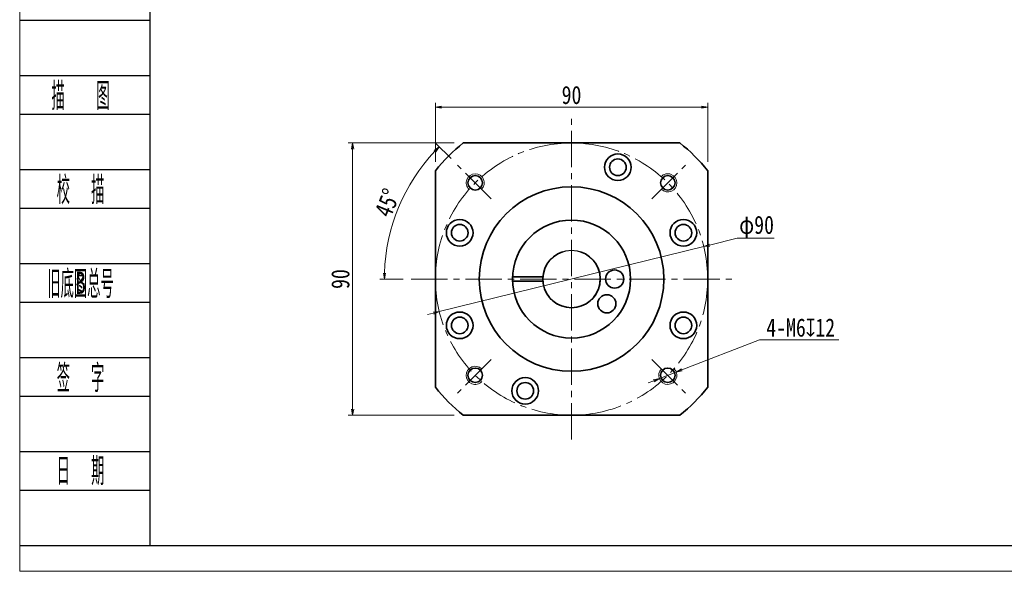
# Model space of a CAD drawing. Header units: millimetres. Extents: x -13 to 739, y -6 to 504.
# Tile 1 of 6: x -10 to 316, y -6 to 176. Entities that reach past the tile are written whole.
import ezdxf
from ezdxf.enums import TextEntityAlignment as Align

# ---------------------------------------------------------------- set-up
doc = ezdxf.new("R2010")
doc.units = ezdxf.units.MM
doc.linetypes.add('点画线', pattern=[18, 12, -2, 2, -2])
doc.layers.add('2细线层', color=4, linetype='Continuous')
doc.layers.add('6文字层', color=3, linetype='Continuous')
for name, color, linetype, lineweight in [('CDRAFT0', 7, 'Continuous', 35), ('EB0', 7, 'Continuous', 35), ('中心线层', 1, '点画线', 18), ('图框_外框线', 7, 'Continuous', 18), ('尺寸线层', 3, 'Continuous', 18), ('粗实线层_1', 7, 'Continuous', 35), ('细实线', 211, 'Continuous', 18)]:
    doc.layers.add(name, color=color, linetype=linetype, lineweight=lineweight)
doc.styles.add('PC_TEXTSTYLE', font='ISOCP.SHX', dxfattribs={"width": 0.707, "bigfont": 'GBCBIG.SHX'})
doc.styles.get("Standard").update_dxf_attribs({"font": 'SimSun.ttf'})
doc.styles.add('宋体', font='SimSun.ttf', dxfattribs={"width": 0.8})
doc.dimstyles.new('A水平标注$0', dxfattribs={"dimtxt": 3.5, "dimasz": 2, "dimexe": 1.5, "dimexo": 3, "dimgap": 1.1, "dimtad": 1, "dimtoh": 1, "dimdec": 4, "dimdsep": 46, "dimtxsty": '宋体', "dimblk": 'OPEN', "dimcen": 3, "dimclrd": 3, "dimclre": 3, "dimclrt": 6, "dimadec": 0, "dimazin": 0, "dimtm": 1e-09, "dimtfac": 1, "dimtdec": 4, "dimtix": 1, "dimtmove": 0, "dimatfit": 3, "dimldrblk": 'OPEN', "dimfxl": 0, "dimlwd": 13, "dimlwe": 13, "dimarcsym": 0})
doc.dimstyles.new('D直径标注φ25', dxfattribs={"dimtxt": 3.5, "dimasz": 2, "dimexe": 1, "dimexo": 3, "dimtad": 1, "dimtoh": 1, "dimdec": 1, "dimdsep": 46, "dimtxsty": '宋体', "dimblk": 'OPEN', "dimcen": 3, "dimclrd": 3, "dimclre": 3, "dimclrt": 130, "dimadec": 0, "dimazin": 0, "dimtm": 1e-09, "dimtfac": 1, "dimtdec": 1, "dimtmove": 0, "dimatfit": 0, "dimldrblk": 'OPEN', "dimfxl": 0, "dimlwd": 13, "dimlwe": 13, "dimarcsym": 0})
doc.dimstyles.new('螺孔(M8-7H)', dxfattribs={"dimtxt": 3.5, "dimasz": 2, "dimexe": 1.25, "dimexo": 3, "dimtad": 1, "dimtoh": 1, "dimdec": 4, "dimdsep": 46, "dimtxsty": '宋体', "dimblk": 'OPEN', "dimcen": 3, "dimclrd": 3, "dimclre": 3, "dimclrt": 2, "dimadec": 0, "dimazin": 0, "dimtm": 1e-09, "dimtfac": 1, "dimtdec": 4, "dimtmove": 0, "dimatfit": 3, "dimldrblk": 'OPEN', "dimfxl": 0, "dimlwd": 9, "dimlwe": 9, "dimarcsym": 0})

# ---------------------------------------------------------------- blocks, each defined once
blk = doc.blocks.new('_Open')
at = {"color": 0, "linetype": 'ByBlock', "lineweight": -2}
for p, q in [((-1, 0.17), (0, 0)), ((-1, -0.17), (0, 0)), ((0, 0), (-1, 0))]:
    blk.add_line(p, q, dxfattribs=at)
blk = doc.blocks.new('*D29')
at = {"layer": 'Defpoints', "color": 0, "transparency": 16777216}
for p in [(136.95, 135.6), (100.41, 45.6), (136.95, 45.6)]:
    blk.add_point(p, dxfattribs=at)
at = {"layer": '尺寸线层', "color": 3, "lineweight": 13, "transparency": 16777216}
for p, q in [((133.95, 135.6), (98.91, 135.6)), ((100.41, 133.6), (100.41, 47.6)), ((133.95, 45.6), (98.91, 45.6))]:
    blk.add_line(p, q, dxfattribs=at)
at = {"layer": '尺寸线层', "color": 3, "lineweight": 13, "transparency": 16777216, "xscale": 2, "yscale": 2, "zscale": 2}
for p, rotation in [((100.41, 135.6), 90), ((100.41, 45.6), 270)]:
    blk.add_blockref('_Open', p, dxfattribs=dict(at, rotation=rotation))
at = {"layer": '尺寸线层', "color": 6, "transparency": 16777216, "insert": (96.38, 90.6), "char_height": 6, "attachment_point": 5, "rotation": 90, "style": '宋体', "bg_fill": 3, "box_fill_scale": 1.1, "bg_fill_color": 257, "bg_fill_transparency": 0}
blk.add_mtext('90', dxfattribs=at)
blk = doc.blocks.new('*D30')
at = {"layer": 'Defpoints', "color": 0, "transparency": 16777216}
for p in [(135.04, 128.3), (146.17, 117.18), (120.11, 90.6), (224.56, 90.6)]:
    blk.add_point(p, dxfattribs=at)
at = {"layer": '尺寸线层', "color": 3, "lineweight": 13, "transparency": 16777216}
for p, q in [((132.92, 130.42), (127.94, 135.4)), ((117.11, 90.6), (109.39, 90.6))]:
    blk.add_line(p, q, dxfattribs=at)
blk.add_arc((172.74, 90.6), 61.86, 136.8526, 178.1474, dxfattribs=at)
at = {"layer": '尺寸线层', "color": 3, "lineweight": 13, "transparency": 16777216, "xscale": 2, "yscale": 2, "zscale": 2}
for p, rotation in [((129, 134.34), 45.92632355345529), ((110.89, 90.6), 269.0736764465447)]:
    blk.add_blockref('_Open', p, dxfattribs=dict(at, rotation=rotation))
at = {"layer": '尺寸线层', "color": 6, "transparency": 16777216, "insert": (111.9, 115.8), "char_height": 6, "attachment_point": 5, "rotation": 67.5, "style": '宋体', "bg_fill": 3, "box_fill_scale": 1.1, "bg_fill_color": 257, "bg_fill_transparency": 0}
blk.add_mtext('45%%d', dxfattribs=at)
at = {"layer": 'Defpoints', "color": 0, "transparency": 16777216}
blk.add_point((115.59, 114.27), dxfattribs=at)
blk = doc.blocks.new('*D31')
at = {"layer": 'Defpoints', "color": 0, "transparency": 16777216}
for p in [(216.44, 101.36), (129.05, 79.84)]:
    blk.add_point(p, dxfattribs=at)
at = {"layer": '尺寸线层', "color": 3, "lineweight": 13, "transparency": 16777216}
for p, q in [((129.05, 79.84), (216.44, 101.36)), ((227.53, 104.09), (218.38, 101.84)), ((239.75, 104.09), (227.53, 104.09)), ((127.1, 79.37), (125.16, 78.89))]:
    blk.add_line(p, q, dxfattribs=at)
at = {"layer": '尺寸线层', "color": 3, "lineweight": 13, "transparency": 16777216, "xscale": 2, "yscale": 2, "zscale": 2}
for p, rotation in [((216.44, 101.36), 193.832292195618), ((129.05, 79.84), 13.83229219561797)]:
    blk.add_blockref('_Open', p, dxfattribs=dict(at, rotation=rotation))
at = {"layer": '尺寸线层', "color": 130, "transparency": 16777216, "insert": (233.89, 107.73), "char_height": 6, "attachment_point": 5, "style": '宋体', "bg_fill": 3, "box_fill_scale": 1.1, "bg_fill_color": 257, "bg_fill_transparency": 0}
blk.add_mtext('φ90', dxfattribs=at)
blk = doc.blocks.new('*D32')
at = {"layer": 'Defpoints', "color": 0, "transparency": 16777216}
for p in [(217.74, 147.4), (127.74, 126.4), (217.74, 126.4)]:
    blk.add_point(p, dxfattribs=at)
at = {"layer": '尺寸线层', "color": 3, "lineweight": 13, "transparency": 16777216}
for p, q in [((127.74, 129.4), (127.74, 148.9)), ((129.74, 147.4), (215.74, 147.4)), ((217.74, 129.4), (217.74, 148.9))]:
    blk.add_line(p, q, dxfattribs=at)
at = {"layer": '尺寸线层', "color": 3, "lineweight": 13, "transparency": 16777216, "xscale": 2, "yscale": 2, "zscale": 2, "rotation": 180}
blk.add_blockref('_Open', (127.74, 147.4), dxfattribs=at)
at = {"layer": '尺寸线层', "color": 3, "lineweight": 13, "transparency": 16777216, "xscale": 2, "yscale": 2, "zscale": 2}
blk.add_blockref('_Open', (217.74, 147.4), dxfattribs=at)
at = {"layer": '尺寸线层', "color": 6, "transparency": 16777216, "insert": (172.74, 151.43), "char_height": 6, "attachment_point": 5, "style": '宋体', "bg_fill": 3, "box_fill_scale": 1.1, "bg_fill_color": 257, "bg_fill_transparency": 0}
blk.add_mtext('90', dxfattribs=at)
blk = doc.blocks.new('*D33')
at = {"color": 3, "lineweight": 9, "transparency": 16777216}
for p, q in [((234.9, 70.47), (209.23, 60.58)), ((261.05, 70.47), (234.9, 70.47)), ((201.76, 57.7), (207.36, 59.86)), ((199.9, 56.99), (198.03, 56.27))]:
    blk.add_line(p, q, dxfattribs=at)
at = {"layer": 'Defpoints', "color": 0, "transparency": 16777216}
for p in [(207.36, 59.86), (201.76, 57.7)]:
    blk.add_point(p, dxfattribs=at)
at = {"color": 3, "lineweight": 9, "transparency": 16777216, "xscale": 2, "yscale": 2, "zscale": 2}
for p, rotation in [((207.36, 59.86), 201.0659915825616), ((201.76, 57.7), 21.06599158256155)]:
    blk.add_blockref('_Open', p, dxfattribs=dict(at, rotation=rotation))
at = {"color": 2, "transparency": 16777216, "insert": (248.47, 74.53), "char_height": 6, "attachment_point": 5, "style": '宋体', "bg_fill": 3, "box_fill_scale": 1.1, "bg_fill_color": 257, "bg_fill_transparency": 0}
blk.add_mtext('4-M6{\\famgdt|b0|i0|c0|p0;x}{12}', dxfattribs=at)

msp = doc.modelspace()

# ---------------------------------------------------------------- linework, layer by layer
msp.add_circle((172.74137, 90.60202), 9.5)
at = {"layer": '2细线层'}
for p, q in [((-9.45858, 176.18102), (33.32796, 176.18102)), ((-9.45858, 157.90524), (33.32796, 157.90524)), ((-9.45858, 145.11219), (33.32796, 145.11219)), ((-9.45858, 126.83641), (33.32796, 126.83641)), ((-9.45858, 114.04336), (33.32796, 114.04336)), ((-9.45858, 95.76758), (33.32796, 95.76758)), ((-9.45858, 82.97454), (33.32796, 82.97454)), ((-9.45858, 64.69875), (33.32796, 64.69875)), ((-9.45858, 51.90571), (33.32796, 51.90571)), ((-9.45858, 33.62993), (33.32796, 33.62993)), ((-9.45858, 20.83688), (33.32796, 20.83688)), ((-9.45858, 2.5611), (33.32796, 2.5611))]:
    msp.add_line(p, q, dxfattribs=at)
at = {"layer": 'CDRAFT0'}
for centre in [(188.0487, 127.5572), (135.78618, 105.90936), (209.69655, 105.90936), (135.78618, 75.29468), (209.69655, 75.29468), (157.43403, 53.64684)]:
    msp.add_circle(centre, 4.4, dxfattribs=at)
for start, end in [(128.4998296, 141.5000496), (38.4998296, 51.5000496), (218.4998296, 231.5000496), (308.4998296, 321.5000496)]:
    msp.add_arc((172.74137, 90.60202), 57.5, start, end, dxfattribs=at)
at = {"layer": 'EB0'}
for p, q in [((153.25579, 91.35202), (163.27102, 91.35202)), ((153.25579, 89.85202), (163.27102, 89.85202))]:
    msp.add_line(p, q, dxfattribs=at)
for centre, radius in [((172.74137, 90.60202), 19.5), ((186.99137, 90.60202), 3), ((184.41428, 82.42856), 3)]:
    msp.add_circle(centre, radius, dxfattribs=at)
msp.add_arc((172.74137, 90.60202), 9.5, 108.4103907, 71.5915198, dxfattribs=at)
at = {"layer": '中心线层'}
for p, q in [((146.16522, 117.17817), (135.0415, 128.30188)), ((199.31751, 64.02588), (210.44123, 52.90216))]:
    msp.add_line(p, q, dxfattribs=at)
at = {"layer": '图框_外框线', "color": 3}
msp.add_lwpolyline([(-9.6263, -6.02975), (712.00526, -6.02975), (712.00526, 504.26685), (-9.6263, 504.26685)], close=True, dxfattribs=at)
at = {"layer": '图框_外框线', "color": 3, "lineweight": 25}
msp.add_lwpolyline([(33.32796, 2.5611), (703.41441, 2.5611), (703.41441, 495.676), (33.32796, 495.676)], close=True, dxfattribs=at)
at = {"layer": '粗实线层_1'}
for points in [[(136.94697, 135.60202), (208.53592, 135.60202)], [(127.74137, 54.80762), (127.74137, 126.39657)], [(217.74137, 126.39642), (217.74137, 54.80747)], [(208.53576, 45.60202), (136.94681, 45.60202)]]:
    msp.add_lwpolyline(points, dxfattribs=at)
for centre, radius in [((188.0487, 127.5572), 2.75), ((140.92156, 122.42183), 2.4), ((172.74137, 90.60202), 30.5), ((135.78618, 105.90936), 2.75), ((209.69655, 105.90936), 2.75), ((135.78618, 75.29468), 2.75), ((209.69655, 75.29468), 2.75), ((204.56117, 58.78222), 2.4), ((157.43403, 53.64684), 2.75)]:
    msp.add_circle(centre, radius, dxfattribs=at)
at = {"layer": '细实线'}
for centre, start, end in [((140.92156, 122.42183), 315, 226.9102132), ((204.56117, 58.78222), 135, 46.9102132)]:
    msp.add_arc(centre, 3, start, end, dxfattribs=at)

# ---------------------------------------------------------------- texts
at = {"layer": '6文字层', "color": 3, "style": 'PC_TEXTSTYLE'}
for s, width, p in [('描   图', 0.6667, (10.48324, 151.50871)), ('校  描', 0.667, (10.48324, 120.43989)), ('旧底图总号', 0.667, (10.48324, 89.37106)), ('签  字', 0.667, (10.48324, 58.30223)), ('日  期', 0.667, (10.49463, 27.41581))]:
    msp.add_text(s, height=9.137891, dxfattribs=dict(at, width=width)).set_placement(p, align=Align.MIDDLE)
at = {"layer": '6文字层', "width": 0.707}
msp.add_text('B', height=7.31031, dxfattribs=at).set_placement((10.48324, 89.37106), align=Align.MIDDLE)

# ---------------------------------------------------------------- next in the draw order: dimensions: what is measured, and where the dimension line sits
at = {"layer": '尺寸线层'}
dim = msp.add_linear_dim(base=(100.40838, 45.60202), p1=(136.94697, 135.60202), p2=(136.94681, 45.60202), angle=270, dimstyle='A水平标注$0', override={"dimtxt": 6, "dimdec": 1, "dimpost": '<>', "dimblk": 'Open', "dimtvp": 0.1, "dimtfill": 1, "dimtfillclr": 256}, dxfattribs=at)
dim.commit()
dim.dimension.update_dxf_attribs({"geometry": '*D29', "text_midpoint": (96.37542, 90.60202)})

# ---------------------------------------------------------------- next in the draw order: linework, layer by layer
at = {"layer": '中心线层'}
msp.add_line((146.16522, 64.02588), (135.0415, 52.90216), dxfattribs=at)
at = {"layer": '粗实线层_1'}
msp.add_circle((140.92156, 58.78222), 2.4, dxfattribs=at)
at = {"layer": '细实线'}
msp.add_arc((140.92156, 58.78222), 3, 45, 316.9102132, dxfattribs=at)

# ---------------------------------------------------------------- next in the draw order: dimensions: what is measured, and where the dimension line sits
at = {"layer": '尺寸线层'}
dim = msp.add_angular_dim_2l(base=(115.59427, 114.27313), line1=((146.16522, 117.17817), (135.0415, 128.30188)), line2=((120.10789, 90.60202), (224.56363, 90.60202)), dimstyle='A水平标注$0', override={"dimtxt": 6, "dimdec": 1, "dimpost": '<>', "dimblk": 'Open', "dimtvp": 0.1, "dimtfill": 1, "dimtfillclr": 256}, dxfattribs=at)
dim.commit()
dim.dimension.update_dxf_attribs({"geometry": '*D30', "text_midpoint": (111.89926, 115.80365)})

# ---------------------------------------------------------------- next in the draw order: linework, layer by layer
at = {"layer": '中心线层'}
for p, q in [((172.74137, 37.60202), (172.74137, 143.60202)), ((199.31751, 117.17817), (210.44123, 128.30188)), ((119.74137, 90.60202), (225.74137, 90.60202))]:
    msp.add_line(p, q, dxfattribs=at)
msp.add_circle((172.74137, 90.60202), 45, dxfattribs=at)
at = {"layer": '粗实线层_1'}
msp.add_circle((204.56117, 122.42183), 2.4, dxfattribs=at)
at = {"layer": '细实线'}
msp.add_arc((204.56117, 122.42183), 3, 225, 136.9102132, dxfattribs=at)

# ---------------------------------------------------------------- next in the draw order: dimensions: what is measured, and where the dimension line sits
at = {"layer": '尺寸线层'}
dim = msp.add_linear_dim(base=(217.74137, 147.40167), p1=(127.74137, 126.39657), p2=(217.74137, 126.39642), dimstyle='A水平标注$0', override={"dimtxt": 6, "dimdec": 1, "dimpost": '<>', "dimblk": 'Open', "dimtvp": 0.1, "dimtfill": 1, "dimtfillclr": 256}, dxfattribs=at)
dim.commit()
dim.dimension.update_dxf_attribs({"geometry": '*D32', "text_midpoint": (172.74137, 151.43463)})
dim = msp.add_diameter_dim_2p(p1=(129.04638, 79.84339), p2=(216.43635, 101.36066), dimstyle='D直径标注φ25', override={"dimtxt": 6, "dimgap": 0.5, "dimpost": 'φ<>'}, dxfattribs=at)
dim.commit()
dim.dimension.update_dxf_attribs({"geometry": '*D31', "text_midpoint": (227.52792, 104.09164), "dimtype": 163})

# ---------------------------------------------------------------- next in the draw order: dimensions: what is measured, and where the dimension line sits
dim = msp.add_diameter_dim_2p(p1=(201.76167, 57.70389), p2=(207.36067, 59.86055), text='4-M<>{\\famgdt|b0|i0|c0|p0;x}{12}', dimstyle='螺孔(M8-7H)', override={"dimtxt": 6, "dimgap": 1, "dimtad": 1, "dimtih": 0, "dimtoh": 1, "dimdec": 4, "dimlfac": 1, "dimpost": '<>', "dimcen": 0, "dimse1": 0, "dimse2": 0, "dimsd1": 0, "dimsd2": 0, "dimtix": 0, "dimtofl": 1, "dimatfit": 3, "dimtvp": 0.1})
dim.commit()
dim.dimension.update_dxf_attribs({"geometry": '*D33', "text_midpoint": (248.47393, 70.46919), "dimtype": 163})

doc.saveas('drawing.dxf')
